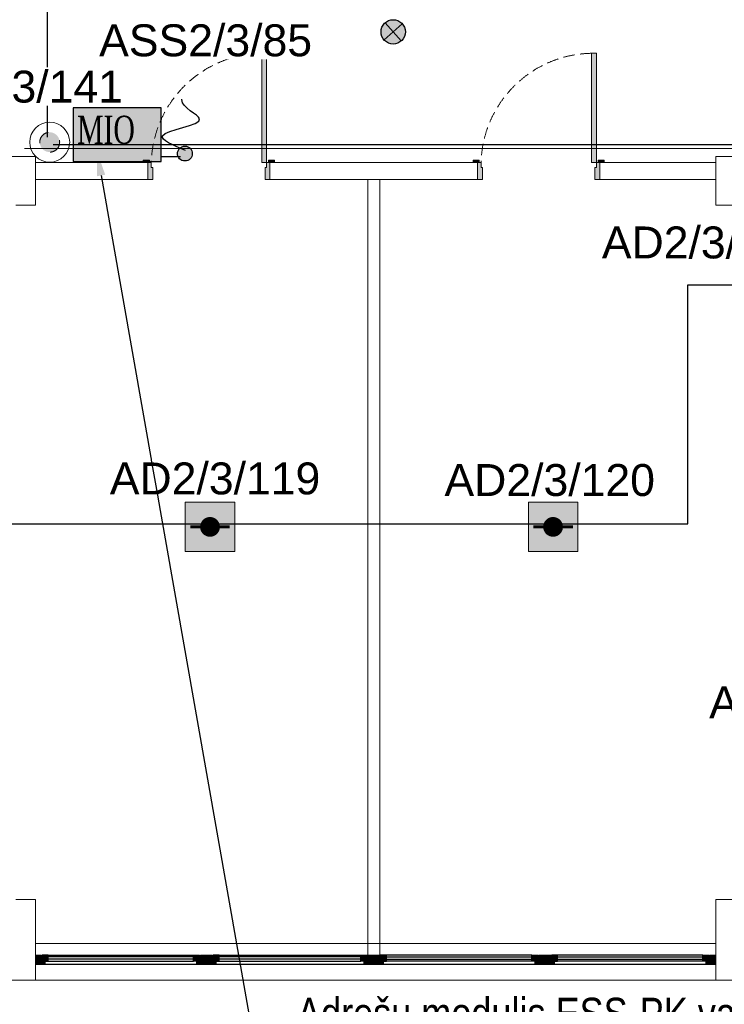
# Model space of a CAD drawing. Header units: millimetres. Extents: x -197461 to 862495, y -970068 to 63888.
# Tile 90 of 205: x -100192 to -95520, y -517800 to -511274. Entities that reach past the tile are written whole.
import ezdxf
from ezdxf import colors
from ezdxf.entities.mleader import LeaderData, LeaderLine
from ezdxf.math import Vec2, Vec3

# ---------------------------------------------------------------- set-up
doc = ezdxf.new("R2010")
doc.units = ezdxf.units.MM
doc.linetypes.add('Dashed', pattern=[112.5, 75, -37.5])
doc.linetypes.add('KL', pattern=[4, 2, -2])
doc.layers.get('0').update_dxf_attribs({"linetype": 'CONTINUOUS'})
for name, color, linetype in [('_Logi', 7, 'CONTINUOUS'), ('Durvis', 7, 'CONTINUOUS'), ('esoshas', 7, 'CONTINUOUS'), ('UAS', 240, 'CONTINUOUS')]:
    doc.layers.add(name, color=color, linetype=linetype)
doc.layers.add('S-STRS', color=7, linetype='CONTINUOUS', lineweight=9)
doc.styles.add('ARIAL', font='arialbd.ttf')
doc.styles.add('Karlis_times', font='times.ttf', dxfattribs={"height": 2.2})
doc.linetypes.add('Symbol-000', pattern='A,0,[2,AR-21.Shx,S=4.563492,R=0,X=0,Y=0],-625,0', length=625)

# ---------------------------------------------------------------- blocks, each defined once
blk = doc.blocks.new('AD-proj')
at = {"lineweight": 5}
blk.add_lwpolyline([(-250, -250), (250, -250), (250, 250), (-250, 250)], close=True, dxfattribs=at)
at = {"const_width": 100}
blk.add_lwpolyline([(-50, 0, 1), (50, 0, 1)], format="xyb", close=True, dxfattribs=at)
at = {"const_width": 30}
blk.add_lwpolyline([(-200, 0), (200, 0)], dxfattribs=at)

msp = doc.modelspace()

# ---------------------------------------------------------------- hatches: boundary and pattern name
at = {"true_color": 0xffffff}
h = msp.add_hatch(color=7, dxfattribs=at)
h.dxf.hatch_style = 1
h.paths.add_polyline_path([(-97635.05665, -511354.85757, 1), (-97796.3018, -511354.85757, 1)])
at = {"layer": '_Logi', "linetype": 'Continuous'}
for points in [[(-100043.90921, -517493.97071), (-100043.90921, -517514.22071), (-100003.40921, -517514.22071), (-100003.40921, -517473.72071), (-100043.90921, -517473.72071)], [(-98999.00921, -517493.97071), (-98999.00921, -517473.72071), (-99039.50921, -517473.72071), (-99039.50921, -517514.22071), (-98999.00921, -517514.22071)], [(-98909.90921, -517493.97071), (-98909.90921, -517514.22071), (-98869.40921, -517514.22071), (-98869.40921, -517473.72071), (-98909.90921, -517473.72071)], [(-97889.30921, -517493.97071), (-97889.30921, -517473.72071), (-97929.80921, -517473.72071), (-97929.80921, -517514.22071), (-97889.30921, -517514.22071)], [(-97800.20921, -517493.97071), (-97800.20921, -517514.22071), (-97759.70921, -517514.22071), (-97759.70921, -517473.72071), (-97800.20921, -517473.72071)], [(-96755.30921, -517493.97071), (-96755.30921, -517473.72071), (-96795.80921, -517473.72071), (-96795.80921, -517514.22071), (-96755.30921, -517514.22071)], [(-96666.20921, -517493.97071), (-96666.20921, -517514.22071), (-96625.70921, -517514.22071), (-96625.70921, -517473.72071), (-96666.20921, -517473.72071)], [(-95621.30921, -517493.97071), (-95621.30921, -517473.72071), (-95661.80921, -517473.72071), (-95661.80921, -517514.22071), (-95621.30921, -517514.22071)]]:
    msp.add_hatch(color=7, dxfattribs=at).paths.add_polyline_path(points, flags=0)
at = {"layer": 'Durvis', "linetype": 'Continuous', "lineweight": 0}
for points in [[(-98555.292, -512220.87071), (-98555.292, -511496.73071), (-98587.692, -511496.73071), (-98587.692, -512220.87071)], [(-96368.52976, -512220.87071), (-96368.52976, -511496.73071), (-96400.92976, -511496.73071), (-96400.92976, -512220.87071)], [(-99332.082, -512220.87071), (-99332.082, -512205.48071), (-99372.582, -512205.48071), (-99372.582, -512220.87071)], [(-99342.612, -512334.27071), (-99310.212, -512334.27071), (-99310.212, -512253.27071), (-99319.932, -512253.27071), (-99319.932, -512220.87071), (-99342.612, -512220.87071)], [(-98532.612, -512220.87071), (-98555.292, -512220.87071), (-98555.292, -512253.27071), (-98565.012, -512253.27071), (-98565.012, -512334.27071), (-98532.612, -512334.27071)], [(-98543.142, -512205.48071), (-98543.142, -512220.87071), (-98502.642, -512220.87071), (-98502.642, -512205.48071)], [(-97145.31976, -512220.87071), (-97145.31976, -512205.48071), (-97185.81976, -512205.48071), (-97185.81976, -512220.87071)], [(-97155.84976, -512334.27071), (-97123.44976, -512334.27071), (-97123.44976, -512253.27071), (-97133.16976, -512253.27071), (-97133.16976, -512220.87071), (-97155.84976, -512220.87071)], [(-96345.84976, -512220.87071), (-96368.52976, -512220.87071), (-96368.52976, -512253.27071), (-96378.24976, -512253.27071), (-96378.24976, -512334.27071), (-96345.84976, -512334.27071)], [(-96356.37976, -512205.48071), (-96356.37976, -512220.87071), (-96315.87976, -512220.87071), (-96315.87976, -512205.48071)], [(-100088.45921, -517534.47071), (-100023.65921, -517534.47071), (-100023.65921, -517517.59751), (-100043.90921, -517517.59751), (-100048.40805, -517517.59751), (-100048.40805, -517473.72071), (-100088.45921, -517473.72071)], [(-98954.45921, -517534.47071), (-98954.45921, -517473.72071), (-98994.51037, -517473.72071), (-98994.51037, -517517.59751), (-98999.00921, -517517.59751), (-99019.25921, -517517.59751), (-99019.25921, -517534.47071)], [(-98954.45921, -517534.47071), (-98889.65921, -517534.47071), (-98889.65921, -517517.59751), (-98909.90921, -517517.59751), (-98914.40805, -517517.59751), (-98914.40805, -517473.72071), (-98954.45921, -517473.72071)], [(-97844.75921, -517534.47071), (-97844.75921, -517473.72071), (-97884.81037, -517473.72071), (-97884.81037, -517517.59751), (-97889.30921, -517517.59751), (-97909.55921, -517517.59751), (-97909.55921, -517534.47071)], [(-97844.75921, -517534.47071), (-97779.95921, -517534.47071), (-97779.95921, -517517.59751), (-97800.20921, -517517.59751), (-97804.70805, -517517.59751), (-97804.70805, -517473.72071), (-97844.75921, -517473.72071)], [(-96710.75921, -517534.47071), (-96710.75921, -517473.72071), (-96750.81037, -517473.72071), (-96750.81037, -517517.59751), (-96755.30921, -517517.59751), (-96775.55921, -517517.59751), (-96775.55921, -517534.47071)], [(-96710.75921, -517534.47071), (-96645.95921, -517534.47071), (-96645.95921, -517517.59751), (-96666.20921, -517517.59751), (-96670.70805, -517517.59751), (-96670.70805, -517473.72071), (-96710.75921, -517473.72071)], [(-95576.75921, -517534.47071), (-95576.75921, -517473.72071), (-95616.81037, -517473.72071), (-95616.81037, -517517.59751), (-95621.30921, -517517.59751), (-95641.55921, -517517.59751), (-95641.55921, -517534.47071)]]:
    msp.add_hatch(color=7, dxfattribs=at).paths.add_polyline_path(points, flags=0)
at = {"layer": 'S-STRS', "true_color": 0xffffff}
h = msp.add_hatch(dxfattribs=at)
h.set_pattern_fill('ANGLE', scale=0.5625)
h.set_pattern_definition([(0, (4412471.931, 5495627.5214), (0, 3.9290625), [2.8575, -1.0715625]), (90, (4412471.931, 5495627.5214), (-3.9290625, 2e-16), [2.8575, -1.0715625])])
h.paths.add_polyline_path([(-99837.93022, -511858.58289), (-99837.86812, -512214.40321), (-99254.56933, -512214.40321), (-99254.63143, -511858.52079)])
at = {"layer": 'UAS'}
h = msp.add_hatch(color=1, dxfattribs=at)
h.paths.add_polyline_path([(-99993.25006, -512086.10409), (-100022.4156, -512026.94729, 0.2855923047), (-100059.20577, -512086.10409, 0.5262828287), (-99969.58329, -512147.66739)])
h.paths.add_polyline_path([(-99993.86137, -512084.86416), (-99993.74947, -512084.80499), (-99969.58329, -512147.66739, 0.3103731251), (-99927.29435, -512086.10409, 0.5557031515), (-100022.4156, -512026.94729)])
h = msp.add_hatch(color=1, dxfattribs=at)
h.dxf.hatch_style = 1
h.paths.add_polyline_path([(-99146.17156, -512161.39732, 1), (-99047.9404, -512161.39732, 1)])
at = {"layer": 'UAS', "lineweight": 50, "true_color": 0xffffff}
h = msp.add_hatch(color=7, dxfattribs=at)
h.dxf.hatch_style = 1
h.paths.add_polyline_path([(-98963.13314, -514635.85284), (-98897.6622, -514635.85284, 1)], flags=16)
h.paths.add_polyline_path([(-98766.72032, -514799.53018), (-98766.72032, -514472.17549), (-99094.07502, -514472.17549), (-99094.07502, -514799.53018)])
h = msp.add_hatch(color=7, dxfattribs=at)
h.dxf.hatch_style = 1
h.paths.add_polyline_path([(-96688.17176, -514635.85284), (-96622.70082, -514635.85284, 1)], flags=16)
h.paths.add_polyline_path([(-96491.75894, -514799.53018), (-96491.75894, -514472.17549), (-96819.11364, -514472.17549), (-96819.11364, -514799.53018)])

# ---------------------------------------------------------------- linework, layer by layer
at = {"color": 1}
for p, q in [((-97774.87443, -511408.67139), (-97656.48402, -511301.04374)), ((-97769.49305, -511295.66236), (-97661.8654, -511414.05277))]:
    msp.add_line(p, q, dxfattribs=at)
at = {"color": 7, "linetype": 'Symbol-000', "lineweight": 0}
msp.add_line((-100159.53341, -512127.86691), (-94905.67956, -512127.86691), dxfattribs=at)
at = {"color": 1}
msp.add_circle((-97715.67922, -511354.85757), 80.62258, dxfattribs=at)
at = {"layer": '_Logi', "color": 7, "linetype": 'Continuous'}
for p, q in [((-100003.40921, -517473.72071), (-100043.90921, -517473.72071)), ((-100043.90921, -517473.72071), (-100043.90921, -517493.97071)), ((-100043.90921, -517493.97071), (-100043.90921, -517514.22071)), ((-100043.90921, -517514.22071), (-100003.40921, -517514.22071)), ((-100003.40921, -517514.22071), (-100003.40921, -517473.72071)), ((-100003.40921, -517473.72071), (-99039.50921, -517473.72071)), ((-99039.50921, -517485.87071), (-100003.40921, -517485.87071)), ((-99039.50921, -517502.07071), (-100003.40921, -517502.07071)), ((-100003.40921, -517514.22071), (-99039.50921, -517514.22071)), ((-99039.50921, -517514.22071), (-99039.50921, -517473.72071)), ((-99039.50921, -517473.72071), (-98999.00921, -517473.72071)), ((-98999.00921, -517514.22071), (-99039.50921, -517514.22071)), ((-98999.00921, -517473.72071), (-98999.00921, -517493.97071)), ((-98999.00921, -517493.97071), (-98999.00921, -517514.22071)), ((-98869.40921, -517473.72071), (-98909.90921, -517473.72071)), ((-98909.90921, -517473.72071), (-98909.90921, -517493.97071)), ((-98909.90921, -517493.97071), (-98909.90921, -517514.22071)), ((-98909.90921, -517514.22071), (-98869.40921, -517514.22071)), ((-98869.40921, -517514.22071), (-98869.40921, -517473.72071)), ((-98869.40921, -517473.72071), (-97929.80921, -517473.72071)), ((-97929.80921, -517485.87071), (-98869.40921, -517485.87071)), ((-97929.80921, -517502.07071), (-98869.40921, -517502.07071)), ((-98869.40921, -517514.22071), (-97929.80921, -517514.22071)), ((-97929.80921, -517514.22071), (-97929.80921, -517473.72071)), ((-97929.80921, -517473.72071), (-97889.30921, -517473.72071)), ((-97889.30921, -517514.22071), (-97929.80921, -517514.22071)), ((-97889.30921, -517473.72071), (-97889.30921, -517493.97071)), ((-97889.30921, -517493.97071), (-97889.30921, -517514.22071)), ((-97759.70921, -517473.72071), (-97800.20921, -517473.72071)), ((-97800.20921, -517473.72071), (-97800.20921, -517493.97071)), ((-97800.20921, -517493.97071), (-97800.20921, -517514.22071)), ((-97800.20921, -517514.22071), (-97759.70921, -517514.22071)), ((-97759.70921, -517514.22071), (-97759.70921, -517473.72071)), ((-96795.80921, -517473.72071), (-97759.70921, -517473.72071)), ((-97759.70921, -517485.87071), (-96795.80921, -517485.87071)), ((-97759.70921, -517502.07071), (-96795.80921, -517502.07071)), ((-96795.80921, -517514.22071), (-97759.70921, -517514.22071)), ((-96795.80921, -517514.22071), (-96795.80921, -517473.72071)), ((-96795.80921, -517473.72071), (-96755.30921, -517473.72071)), ((-96755.30921, -517514.22071), (-96795.80921, -517514.22071)), ((-96755.30921, -517473.72071), (-96755.30921, -517493.97071)), ((-96755.30921, -517493.97071), (-96755.30921, -517514.22071)), ((-96625.70921, -517473.72071), (-96666.20921, -517473.72071)), ((-96666.20921, -517473.72071), (-96666.20921, -517493.97071)), ((-96666.20921, -517493.97071), (-96666.20921, -517514.22071)), ((-96666.20921, -517514.22071), (-96625.70921, -517514.22071)), ((-96625.70921, -517514.22071), (-96625.70921, -517473.72071)), ((-95661.80921, -517473.72071), (-96625.70921, -517473.72071)), ((-96625.70921, -517485.87071), (-95661.80921, -517485.87071)), ((-96625.70921, -517502.07071), (-95661.80921, -517502.07071)), ((-95661.80921, -517514.22071), (-96625.70921, -517514.22071)), ((-95661.80921, -517514.22071), (-95661.80921, -517473.72071)), ((-95661.80921, -517473.72071), (-95621.30921, -517473.72071)), ((-95621.30921, -517514.22071), (-95661.80921, -517514.22071)), ((-95621.30921, -517473.72071), (-95621.30921, -517493.97071)), ((-95621.30921, -517493.97071), (-95621.30921, -517514.22071)), ((-100088.45921, -517534.47071), (-95576.75921, -517534.47071)), ((-96062.75921, -517534.47071), (-95576.75921, -517534.47071))]:
    msp.add_line(p, q, dxfattribs=at)
at = {"layer": 'Durvis', "color": 7, "linetype": 'Continuous', "lineweight": 0}
for p, q in [((-98555.292, -511496.73071), (-98587.692, -511496.73071)), ((-98587.692, -511496.73071), (-98587.692, -512220.87071)), ((-98555.292, -512220.87071), (-98555.292, -511496.73071)), ((-96368.52976, -511496.73071), (-96400.92976, -511496.73071)), ((-96400.92976, -511496.73071), (-96400.92976, -512220.87071)), ((-96368.52976, -512220.87071), (-96368.52976, -511496.73071)), ((-99372.582, -512220.87071), (-99372.582, -512205.48071)), ((-99372.582, -512205.48071), (-99332.082, -512205.48071)), ((-99332.082, -512220.87071), (-99372.582, -512220.87071)), ((-99319.932, -512220.87071), (-99342.612, -512220.87071)), ((-99342.612, -512220.87071), (-99342.612, -512334.27071)), ((-99332.082, -512205.48071), (-99332.082, -512220.87071)), ((-99319.932, -512253.27071), (-99319.932, -512220.87071)), ((-98587.692, -512220.87071), (-98555.292, -512220.87071)), ((-98532.612, -512220.87071), (-98555.292, -512220.87071)), ((-98555.292, -512220.87071), (-98555.292, -512253.27071)), ((-98543.142, -512205.48071), (-98502.642, -512205.48071)), ((-98543.142, -512220.87071), (-98543.142, -512205.48071)), ((-98502.642, -512220.87071), (-98543.142, -512220.87071)), ((-98532.612, -512334.27071), (-98532.612, -512220.87071)), ((-98502.642, -512205.48071), (-98502.642, -512220.87071)), ((-97185.81976, -512220.87071), (-97185.81976, -512205.48071)), ((-97185.81976, -512205.48071), (-97145.31976, -512205.48071)), ((-97145.31976, -512220.87071), (-97185.81976, -512220.87071)), ((-97133.16976, -512220.87071), (-97155.84976, -512220.87071)), ((-97155.84976, -512220.87071), (-97155.84976, -512334.27071)), ((-97145.31976, -512205.48071), (-97145.31976, -512220.87071)), ((-97133.16976, -512253.27071), (-97133.16976, -512220.87071)), ((-96400.92976, -512220.87071), (-96368.52976, -512220.87071)), ((-96345.84976, -512220.87071), (-96368.52976, -512220.87071)), ((-96368.52976, -512220.87071), (-96368.52976, -512253.27071)), ((-96356.37976, -512205.48071), (-96315.87976, -512205.48071)), ((-96356.37976, -512220.87071), (-96356.37976, -512205.48071)), ((-96315.87976, -512220.87071), (-96356.37976, -512220.87071)), ((-96345.84976, -512334.27071), (-96345.84976, -512220.87071)), ((-96315.87976, -512205.48071), (-96315.87976, -512220.87071)), ((-99310.212, -512253.27071), (-99319.932, -512253.27071)), ((-99310.212, -512334.27071), (-99310.212, -512253.27071)), ((-98555.292, -512253.27071), (-98565.012, -512253.27071)), ((-98565.012, -512253.27071), (-98565.012, -512334.27071)), ((-97123.44976, -512253.27071), (-97133.16976, -512253.27071)), ((-97123.44976, -512334.27071), (-97123.44976, -512253.27071)), ((-96368.52976, -512253.27071), (-96378.24976, -512253.27071)), ((-96378.24976, -512253.27071), (-96378.24976, -512334.27071)), ((-99342.612, -512334.27071), (-99310.212, -512334.27071)), ((-98565.012, -512334.27071), (-98532.612, -512334.27071)), ((-97155.84976, -512334.27071), (-97123.44976, -512334.27071)), ((-96378.24976, -512334.27071), (-96345.84976, -512334.27071)), ((-100048.40805, -517473.72071), (-100088.45921, -517473.72071)), ((-100088.45921, -517473.72071), (-100088.45921, -517534.47071)), ((-100048.40805, -517517.59751), (-100048.40805, -517473.72071)), ((-100043.90921, -517517.59751), (-100048.40805, -517517.59751)), ((-100023.65921, -517517.59751), (-100043.90921, -517517.59751)), ((-100023.65921, -517534.47071), (-100023.65921, -517517.59751)), ((-99019.25921, -517534.47071), (-99019.25921, -517517.59751)), ((-99019.25921, -517517.59751), (-98999.00921, -517517.59751)), ((-98999.00921, -517517.59751), (-98994.51037, -517517.59751)), ((-98994.51037, -517517.59751), (-98994.51037, -517473.72071)), ((-98994.51037, -517473.72071), (-98954.45921, -517473.72071)), ((-98914.40805, -517473.72071), (-98954.45921, -517473.72071)), ((-98954.45921, -517473.72071), (-98954.45921, -517534.47071)), ((-98954.45921, -517473.72071), (-98954.45921, -517534.47071)), ((-98914.40805, -517517.59751), (-98914.40805, -517473.72071)), ((-98909.90921, -517517.59751), (-98914.40805, -517517.59751)), ((-98889.65921, -517517.59751), (-98909.90921, -517517.59751)), ((-98889.65921, -517534.47071), (-98889.65921, -517517.59751)), ((-97909.55921, -517534.47071), (-97909.55921, -517517.59751)), ((-97909.55921, -517517.59751), (-97889.30921, -517517.59751)), ((-97889.30921, -517517.59751), (-97884.81037, -517517.59751)), ((-97884.81037, -517517.59751), (-97884.81037, -517473.72071)), ((-97884.81037, -517473.72071), (-97844.75921, -517473.72071)), ((-97844.75921, -517473.72071), (-97844.75921, -517534.47071)), ((-97804.70805, -517473.72071), (-97844.75921, -517473.72071)), ((-97844.75921, -517473.72071), (-97844.75921, -517534.47071)), ((-97804.70805, -517517.59751), (-97804.70805, -517473.72071)), ((-97800.20921, -517517.59751), (-97804.70805, -517517.59751)), ((-97779.95921, -517517.59751), (-97800.20921, -517517.59751)), ((-97779.95921, -517534.47071), (-97779.95921, -517517.59751)), ((-96775.55921, -517534.47071), (-96775.55921, -517517.59751)), ((-96775.55921, -517517.59751), (-96755.30921, -517517.59751)), ((-96755.30921, -517517.59751), (-96750.81037, -517517.59751)), ((-96750.81037, -517517.59751), (-96750.81037, -517473.72071)), ((-96750.81037, -517473.72071), (-96710.75921, -517473.72071)), ((-96710.75921, -517473.72071), (-96710.75921, -517534.47071)), ((-96670.70805, -517473.72071), (-96710.75921, -517473.72071)), ((-96710.75921, -517473.72071), (-96710.75921, -517534.47071)), ((-96670.70805, -517517.59751), (-96670.70805, -517473.72071)), ((-96666.20921, -517517.59751), (-96670.70805, -517517.59751)), ((-96645.95921, -517517.59751), (-96666.20921, -517517.59751)), ((-96645.95921, -517534.47071), (-96645.95921, -517517.59751)), ((-95641.55921, -517534.47071), (-95641.55921, -517517.59751)), ((-95641.55921, -517517.59751), (-95621.30921, -517517.59751)), ((-95621.30921, -517517.59751), (-95616.81037, -517517.59751)), ((-95616.81037, -517517.59751), (-95616.81037, -517473.72071)), ((-95616.81037, -517473.72071), (-95576.75921, -517473.72071)), ((-95576.75921, -517473.72071), (-95576.75921, -517534.47071)), ((-100088.45921, -517534.47071), (-100023.65921, -517534.47071)), ((-98954.45921, -517534.47071), (-99019.25921, -517534.47071)), ((-98954.45921, -517534.47071), (-98889.65921, -517534.47071)), ((-97844.75921, -517534.47071), (-97909.55921, -517534.47071)), ((-97844.75921, -517534.47071), (-97779.95921, -517534.47071)), ((-96710.75921, -517534.47071), (-96775.55921, -517534.47071)), ((-96710.75921, -517534.47071), (-96645.95921, -517534.47071)), ((-95576.75921, -517534.47071), (-95641.55921, -517534.47071))]:
    msp.add_line(p, q, dxfattribs=at)
at = {"layer": 'Durvis', "color": 7, "linetype": 'Dashed', "lineweight": 0}
for centre in [(-98574.15566, -512242.70376), (-96387.39343, -512242.70376)]:
    msp.add_arc(centre, 746.09585, 91.039568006, 178.323110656, dxfattribs=at)
at = {"layer": 'esoshas', "color": 7, "linetype": 'Continuous', "lineweight": 20}
for p, q in [((-100088.45921, -512180.37071), (-100412.45921, -512180.37071)), ((-100088.45921, -512504.37071), (-100088.45921, -512180.37071)), ((-99342.612, -512220.87071), (-100088.45921, -512220.87071)), ((-100088.45921, -512220.87071), (-100088.45921, -512334.27071)), ((-99342.612, -512334.27071), (-99342.612, -512220.87071)), ((-97155.84976, -512220.87071), (-98532.612, -512220.87071)), ((-98532.612, -512220.87071), (-98532.612, -512334.27071)), ((-97155.84976, -512334.27071), (-97155.84976, -512220.87071)), ((-95576.75921, -512220.87071), (-96345.84976, -512220.87071)), ((-96345.84976, -512220.87071), (-96345.84976, -512334.27071)), ((-95252.75921, -512180.37071), (-95576.75921, -512180.37071)), ((-95576.75921, -512180.37071), (-95576.75921, -512504.37071)), ((-95576.75921, -512334.27071), (-95576.75921, -512220.87071)), ((-100088.45921, -512334.27071), (-99342.612, -512334.27071)), ((-98532.612, -512334.27071), (-97155.84976, -512334.27071)), ((-97884.81037, -512334.27071), (-97884.81037, -517473.72071)), ((-97803.81037, -512334.27071), (-97884.81037, -512334.27071)), ((-97803.81037, -517473.72071), (-97803.81037, -512334.27071)), ((-96345.84976, -512334.27071), (-95576.75921, -512334.27071)), ((-100218.05921, -512504.37071), (-100088.45921, -512504.37071)), ((-95576.75921, -512504.37071), (-95463.35921, -512504.37071)), ((-100088.45921, -517105.17071), (-100218.05921, -517105.17071)), ((-100088.45921, -517639.77071), (-100088.45921, -517105.17071)), ((-95463.35921, -517105.17071), (-95576.75921, -517105.17071)), ((-95576.75921, -517105.17071), (-95576.75921, -517639.77071)), ((-97884.81037, -517473.72071), (-97803.81037, -517473.72071)), ((-100412.45921, -517639.77071), (-100088.45921, -517639.77071)), ((-95576.75921, -517639.77071), (-95252.75921, -517639.77071))]:
    msp.add_line(p, q, dxfattribs=at)
at = {"layer": 'esoshas', "color": 7, "linetype": 'Continuous', "lineweight": 0}
for p, q in [((-95576.75921, -517396.77071), (-100088.45921, -517396.77071)), ((-100088.45921, -517396.77071), (-100088.45921, -517639.77071)), ((-95576.75921, -517639.77071), (-95576.75921, -517396.77071)), ((-100088.45921, -517639.77071), (-95576.75921, -517639.77071))]:
    msp.add_line(p, q, dxfattribs=at)
at = {"layer": 'UAS', "color": 5}
msp.add_line((-99256.05752, -512181.34631), (-99126.12002, -512181.34631), dxfattribs=at)
at = {"layer": 'UAS', "color": 1}
for points in [[(-100007.01442, -512053.48455), (-100007.01442, -510972.88016), (-84213.26533, -510972.88016), (-84213.26533, -506921.91322), (-82477.47126, -506921.91322), (-82477.47126, -506837.30099), (-85652.71345, -506837.30099), (-85652.71345, -507450.76699), (-96596.1651, -507450.76699), (-96596.1651, -508430.28553), (-96659.88864, -508430.28553), (-96659.88864, -505819.39457), (-99123.839, -505819.39457), (-99123.839, -508366.60497), (-100500.74141, -508366.60497)], [(-101049.0771, -514616.54988), (-95761.10691, -514616.54988), (-95761.10691, -513031.81428), (-82968.01274, -513031.81428), (-82968.01274, -511158.9179), (-81949.89491, -511158.9179), (-81949.89491, -518649.79374), (-68839.41438, -526213.50283)], [(-69042.05552, -526753.51691), (-81718.42358, -519508.30769), (-84285.22033, -519508.30769), (-84285.22033, -515908.20569), (-89769.75511, -515908.20569), (-89769.75511, -514648.2355), (-89928.4416, -514648.2355), (-89928.4416, -516800.50388), (-92626.25911, -516800.50388), (-92626.25911, -515318.10359), (-95271.77003, -515318.10359), (-95271.77003, -512104.33681), (-99969.76539, -512104.33681)]]:
    msp.add_lwpolyline(points, dxfattribs=at)
at = {"layer": 'UAS', "color": 1, "ltscale": 0.2}
msp.add_lwpolyline([(-99254.63143, -511858.52079), (-99837.93022, -511858.58289), (-99837.86812, -512214.40321), (-99254.56933, -512214.40321)], close=True, dxfattribs=at)
at = {"layer": 'UAS', "color": 1, "linetype": 'ByBlock', "lineweight": 18, "ltscale": 50}
msp.add_circle((-99993.19805, -512086.07658), 132.47566, dxfattribs=at)
at = {"layer": 'UAS', "color": 1, "linetype": 'KL', "lineweight": 18, "ltscale": 50}
msp.add_circle((-99993.25006, -512086.10409), 65.95571, dxfattribs=at)
at = {"layer": 'UAS', "color": 1}
msp.add_circle((-99097.05598, -512161.39732), 49.11558, dxfattribs=at)
msp.add_spline([(-99093.33437, -512141.72139), (-99244.96356, -512043.43809), (-98999.08892, -511930.81144), (-99117.93246, -511803.8575), (-99117.93246, -511801.81763)], degree=3, dxfattribs=at)

# ---------------------------------------------------------------- block references
at = {"layer": 'UAS', "xscale": 0.6547093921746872, "yscale": 0.6547093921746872, "zscale": 0.6547093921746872}
for p in [(-98930.39767, -514635.85284), (-96655.43629, -514635.85284)]:
    msp.add_blockref('AD-proj', p, dxfattribs=at)

# ---------------------------------------------------------------- texts
at = {"layer": 'UAS', "color": 1, "style": 'Karlis_times', "width": 0.7}
msp.add_text('MIO', height=186.805669, dxfattribs=at).set_placement((-99812.45256, -512097.27204))

# ---------------------------------------------------------------- next in the draw order: texts
at = {"layer": 'UAS', "color": 251, "linetype": 'Continuous', "lineweight": 20, "true_color": 0x636466, "char_height": 211.4384766, "width": 1051.7117129, "attachment_point": 5, "style": 'ARIAL', "bg_fill": 3, "box_fill_scale": 1.1, "bg_fill_color": 256, "bg_fill_transparency": 0}
for s, insert in [('\\A1;{\\fArial|b0|i0|c186|p34;\\C1;ASS2/3/85}', (-98959.59114, -511412.24093)), ('\\A1;{\\fArial|b0|i0|c186|p34;\\C1;AD2/3/121}', (-95634.24192, -512752.04989)), ('\\A1;{\\fArial|b0|i0|c186|p34;\\C1;AD2/3/119}', (-98896.99189, -514316.14497)), ('\\A1;{\\fArial|b0|i0|c186|p34;\\C1;AD2/3/120}', (-96677.8572, -514326.7958)), ('\\A1;{\\fArial|b0|i0|c186|p34;\\C1;ASS2/3/140}', (-94832.69191, -515800.81791))]:
    msp.add_mtext(s, dxfattribs=dict(at, insert=insert))

# ---------------------------------------------------------------- next in the draw order: texts
at = {"layer": 'UAS', "color": 251, "linetype": 'Continuous', "lineweight": 20, "true_color": 0x636466, "insert": (-100418.86703, -511719.06627), "char_height": 211.4384766, "width": 1051.7117129, "attachment_point": 5, "style": 'ARIAL', "bg_fill": 3, "box_fill_scale": 1.1, "bg_fill_color": 256, "bg_fill_transparency": 0}
msp.add_mtext('\\A1;{\\fArial|b0|i0|c186|p34;\\C1;AVKM2/3/141}', dxfattribs=at)

# ---------------------------------------------------------------- next in the draw order: leaders
at = {"layer": 'UAS', "color": 18, "true_color": 0x000000}
ml = msp.add_multileader_mtext('Standard', dxfattribs=at)
ml.set_content('\\A1;{\\fArial Narrow|b0|i0|c0|p34;\\C256;\\c0;Adre\\fArial Narrow|b0|i0|c186|p34;šu modulis ESS-PK vadībai \\fArial|b0|i0|c186|p34;\\C1;AVM2/3/141,  \\C256;\\c0;2. OUT/2 IN \\fArial Narrow|b0|i0|c186|p34;(Uzstadīšanas  vietas precizēt montāžas laikā)\\fArial|b0|i0|c186|p34;\\C1;\\P\\pxql;\\fArial Narrow|b0|i0|c186|p34;\\C256;\\c0;1 OUT - uz kontrolieris \\C5;K12.}', color=(41, 19, 236))
ml.set_leader_properties()
ml.build(insert=Vec2(0, 0))
ml.multileader.update_dxf_attribs({"text_right_attachment_type": 6, "dogleg_length": 0.36, "arrow_head_size": 166.99834})
ctx = ml.context
ctx.base_point, ctx.char_height, ctx.arrow_head_size, ctx.landing_gap_size, ctx.plane_origin = Vec3(-98437.01207, -517862.99541), 208.74792195, 166.99834, 83.49917, Vec3(-93571.68463, -543348.13505)
ctx.right_attachment = 6
notes = []
notes.append((ctx, [(0, (1, 1, 0), (-98672.98713, -517862.99541), (1, 0), 235.97506, [(0, [(-99681.27853, -512142.139)], 0, [])])]))
ctx.mtext.insert, ctx.mtext.width, ctx.mtext.flow_direction = Vec3(-98353.5129, -517756.84154), 6882.3313233, 5
for ctx, leaders in notes:
    for number, flags, end, landing, length, lines in leaders:
        leader = LeaderData()
        leader.index, (leader.has_last_leader_line, leader.has_dogleg_vector, leader.attachment_direction) = number, flags
        leader.last_leader_point, leader.dogleg_vector, leader.dogleg_length = Vec3(end), Vec3(landing), length
        for number, points, colour, breaks in lines:
            line = LeaderLine()
            line.index, line.vertices, line.color, line.breaks = number, Vec3.list(points), colors.encode_raw_color(colour), breaks
            leader.lines.append(line)
        ctx.leaders.append(leader)

doc.saveas('drawing.dxf')
